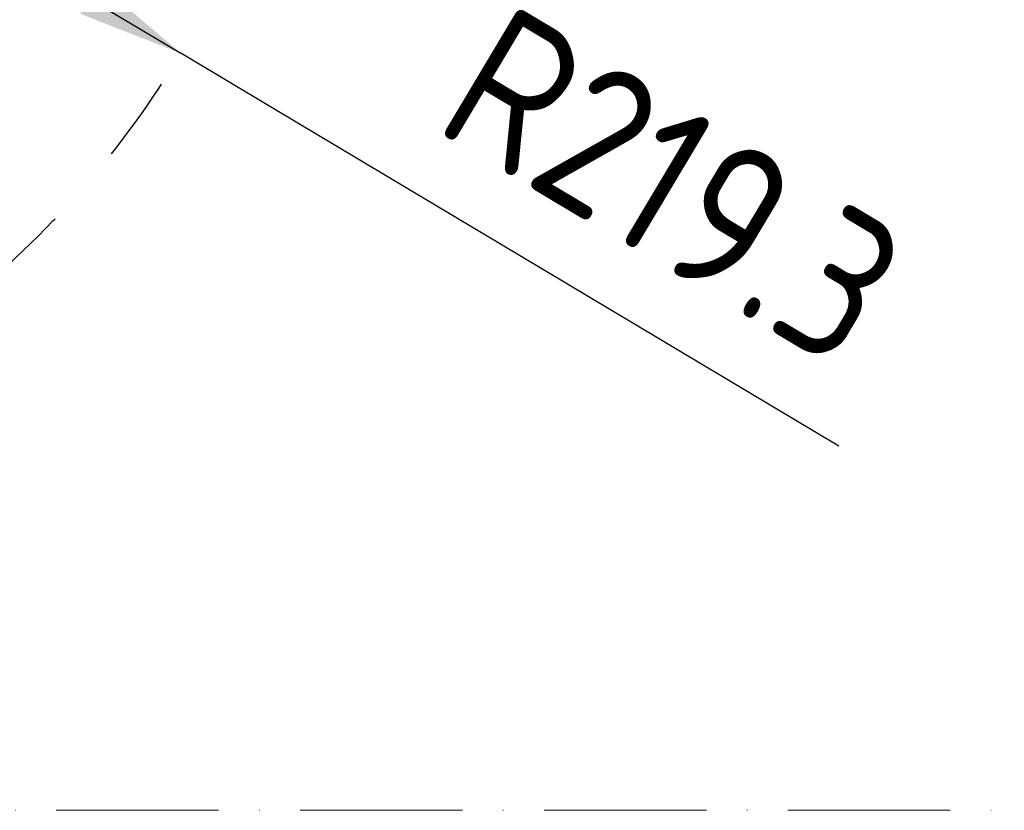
# Model space of a CAD drawing. Header units: millimetres. Extents: x 809 to 6054, y -5716 to -1261.
# Tile 10 of 94: x 2725 to 2956, y -4329 to -4144. Entities that reach past the tile are written whole.
import ezdxf

# ---------------------------------------------------------------- set-up
doc = ezdxf.new("R2010")
doc.units = ezdxf.units.MM
doc.header["$LTSCALE"] = 0.3175
doc.linetypes.add('ACAD_ISO10W100', pattern=[18, 12, -3, 0, -3])
doc.linetypes.add('CENTER2', pattern=[28.574999, 19.049999, -3.175, 3.175, -3.175])
for name, color, linetype, lineweight in [('7标注层', 4, 'Continuous', 13), ('中心线', 4, 'ACAD_ISO10W100', 20), ('细点划线', 6, 'CENTER2', 18)]:
    doc.layers.add(name, color=color, linetype=linetype, lineweight=lineweight)
doc.styles.add('标准汉字', font='gbenor.shx', dxfattribs={"bigfont": 'gbcbig.shx'})
doc.dimstyles.new('M1：10', dxfattribs={"dimscale": 10, "dimtxt": 3.5, "dimasz": 2.5, "dimexe": 2, "dimexo": 0, "dimgap": 1.5, "dimtad": 1, "dimdec": 4, "dimdsep": 46, "dimtxsty": '标准汉字', "dimcen": 5, "dimdle": 5, "dimclrd": 1, "dimclre": 1, "dimclrt": 256, "dimadec": 4, "dimazin": 2, "dimtfac": 1, "dimtdec": 4, "dimtmove": 0, "dimatfit": 3, "dimfxl": 1, "dimtolj": 1, "dimarcsym": 0})

# ---------------------------------------------------------------- blocks, each defined once
blk = doc.blocks.new('*D22')
at = {"layer": '7标注层', "color": 1, "lineweight": -2, "transparency": 16777216}
for p, q in [((2574.24, -4039.28), (2531.31, -4013.65)), ((2574.24, -4039.28), (2762.56, -4151.72)), ((2784.02, -4164.54), (2762.56, -4151.72)), ((2917, -4243.94), (2784.02, -4164.54))]:
    blk.add_line(p, q, dxfattribs=at)
at = {"layer": '7标注层', "color": 1, "transparency": 16777216}
blk.add_solid([(2738.96, -4142.48), (2743.23, -4135.33), (2762.56, -4151.72)], dxfattribs=at)
at = {"layer": 'Defpoints', "color": 0, "transparency": 16777216}
for p in [(2574.24, -4039.28), (2762.56, -4151.72)]:
    blk.add_point(p, dxfattribs=at)
at = {"layer": '7标注层', "transparency": 16777216, "insert": (2878.16, -4182.9), "char_height": 35, "attachment_point": 5, "rotation": 329.1585, "style": '标准汉字'}
blk.add_mtext('\\A1;R219.3', dxfattribs=at)

msp = doc.modelspace()

# ---------------------------------------------------------------- linework, layer by layer
at = {"layer": '中心线', "ltscale": 10}
msp.add_line((3458.38644, -4329.37592), (1690.09654, -4329.37592), dxfattribs=at)
at = {"layer": '细点划线', "lineweight": 30, "ltscale": 20}
msp.add_arc((2574.24149, -4039.27888), 219.3333, 190, 170, dxfattribs=at)

# ---------------------------------------------------------------- dimensions: what is measured, and where the dimension line sits
at = {"layer": '7标注层'}
dim = msp.add_radius_dim(center=(2574.24149, -4039.27888), mpoint=(2762.55856, -4151.72343), dimstyle='M1：10', override={"dimdec": 1, "dimpost": 'R<>', "dimsah": 1, "dimtzin": 8}, dxfattribs=at)
dim.commit()
dim.dimension.update_dxf_attribs({"geometry": '*D22', "text_midpoint": (2861.5009, -4210.80213), "dimtype": 164})

doc.saveas('drawing.dxf')
